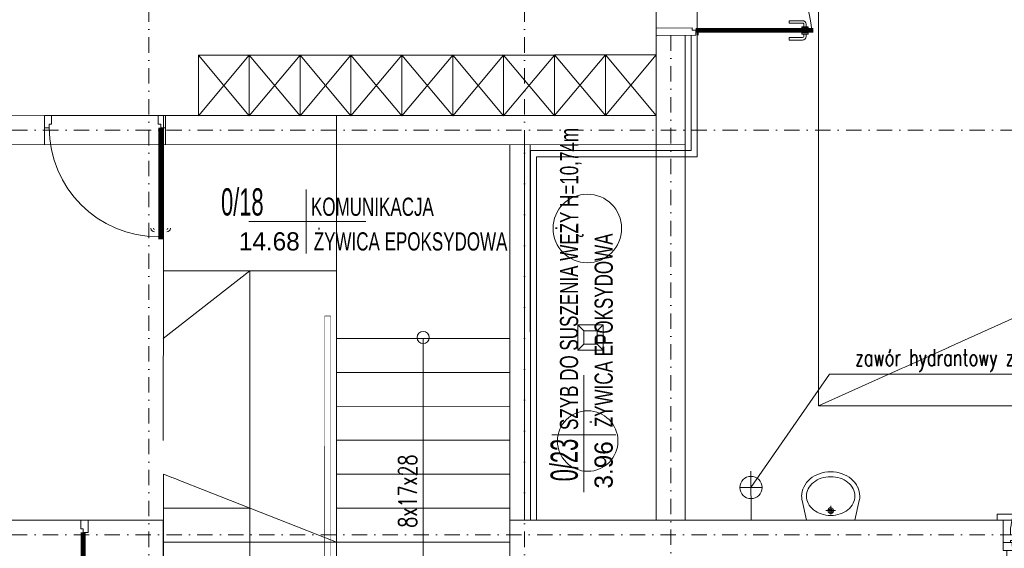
# Model space of a CAD drawing. Header units: centimetres. Extents: x -122 to 72759, y 3298 to 43172.
# Tile 110 of 243: x 37043 to 37856, y 11401 to 11838. Entities that reach past the tile are written whole.
import ezdxf
from ezdxf import colors
from ezdxf.entities.mleader import LeaderData, LeaderLine
from ezdxf.enums import TextEntityAlignment as Align
from ezdxf.lldxf.tags import DXFTag
from ezdxf.math import Vec2, Vec3

# ---------------------------------------------------------------- set-up
doc = ezdxf.new("R2010")
doc.units = ezdxf.units.CM
doc.header["$MEASUREMENT"] = 0
doc.linetypes.add('DASHDOT', pattern=[25.4, 12.7, -6.35, 0, -6.35])
doc.layers.get('0').update_dxf_attribs({"lineweight": 5})
for name, color, linetype, lineweight in [('0-LINIA CIENKA', 7, 'Continuous', 5), ('0-LINIA ŚREDNIA', 7, 'Continuous', 5), ('0-OSIE', 7, 'DASHDOT', 5), ('_ nowe meble', 7, 'Continuous', 5), ('_ ściany konstrukcyjne', 7, 'Continuous', 5), ('A_drzwi', 252, 'Continuous', 5), ('A_izol-termiczna', 7, 'ZIGZAG', 5), ('A_okna', 7, 'Continuous', 5), ('A_okna opis', 7, 'Continuous', 5), ('A_okna otwarcie', 7, 'DASH', 5), ('A_okna symbol', 7, 'Continuous', 5), ('A_parapety', 7, 'Continuous', 5), ('A_przerywane', 7, 'DASH', 5), ('A_sciany', 7, 'Continuous', 5), ('A_sciany dzialowe', 7, 'Continuous', 5), ('IS_HVAC_OPIS', 7, 'Continuous', 9), ('meble', 7, 'Continuous', 5), ('METKI MIESZKAŃ', 7, 'Continuous', 5), ('OCIEPLENIE', 7, 'BATTING', 5), ('PR-METKI', 7, 'Continuous', 5), ('widok', 7, 'Continuous', 5), ('wymiarowanie', 7, 'Continuous', 5), ('ZZZ_Xref', 7, 'Continuous', 5)]:
    doc.layers.add(name, color=color, linetype=linetype, lineweight=lineweight)
doc.styles.add('Arial', font='arial.ttf', dxfattribs={"height": 450})
doc.styles.add('MBC_0250', font='txt', dxfattribs={"height": 250})
doc.styles.add('ROMANS', font='romans.shx', dxfattribs={"width": 0.8, "height": 15})
doc.styles.get("Standard").update_dxf_attribs({"font": 'ARIAL.TTF'})
doc.styles.add('tabelka', font='swz721lc.ttf')
doc.linetypes.add('BATTING', pattern='A,0.0001,-0.1,[134,ltypeshp.shx,S=0.1,R=0,X=-0.1,Y=0],-0.2,[134,ltypeshp.shx,S=0.1,R=180,X=0.1,Y=0],-0.1', length=0.4001)
tags = doc.linetypes.add('DASH', pattern=[15, 10, -5]).pattern_tags.tags
tags[6:7] = [DXFTag(74, 4), DXFTag(75, 0), DXFTag(340, '0'), DXFTag(46, 0.0), DXFTag(50, 0.0), DXFTag(44, 0.0), DXFTag(45, 0.0)]
tags[4:5] = [DXFTag(74, 4), DXFTag(75, 0), DXFTag(340, '0'), DXFTag(46, 0.0), DXFTag(50, 0.0), DXFTag(44, 0.0), DXFTag(45, 0.0)]
doc.linetypes.add('ZIGZAG', pattern='A,0.0001,-0.2,[131,ltypeshp.shx,S=0.2,R=0,X=-0.2,Y=0],-0.4,[131,ltypeshp.shx,S=0.2,R=180,X=0.2,Y=0],-0.2', length=0.8001)

# ---------------------------------------------------------------- blocks, each defined once
blk = doc.blocks.new('*U1225')
at = {"layer": 'A_okna symbol'}
blk.add_circle((0, 82.27), 13.85, dxfattribs=at)
at = {"layer": 'A_okna opis', "style": 'ROMANS', "width": 0.7}
for tag, p in [('S', (-18.23, 46.86)), ('H', (3.76, 46.86))]:
    blk.add_attdef(tag, text='', height=10, rotation=90, dxfattribs=at).set_placement(p, align=Align.TOP_CENTER)
at = {"layer": 'A_okna symbol', "style": 'Arial'}
blk.add_attdef('SYMBOL', text='', height=10, dxfattribs=at).set_placement((0, 82.27), align=Align.MIDDLE_CENTER)
at = {"layer": 'A_okna symbol'}
blk.add_attdef('HP=', (-11.63, -44.95), '', height=10, rotation=360, dxfattribs=at)
at = {"color": 7, "lineweight": 40, "true_color": 0xffffff}
blk.add_wipeout([(72, 19), (-72, 19), (-72, 0), (-75, 0), (-75, -25), (75, -25), (75, 0), (72, 0)], dxfattribs=at)
at = {"color": 8, "linetype": 'Continuous', "lineweight": 5}
blk.add_line((0, 66.42), (0, -46.34), dxfattribs=at)
for p, q in [((-75, 0), (-65.2, 0)), ((-75, -6.5), (-75, 0)), ((-65.2, 0), (-65.2, -3.5)), ((-67.6, -6.5), (-75, -6.5)), ((-69, -8.3), (-69, -6.5)), ((-65.2, -3.5), (-67.6, -3.5)), ((-67.6, -3.5), (-67.6, -6.5)), ((-65.2, -1.9), (-61.46, -1.9)), ((-60.39, -3.89), (-62.7, -3.89)), ((-62.7, -8.3), (-62.7, -3.89)), ((-60.39, -6.3), (-62.7, -6.3)), ((-62.7, -8.3), (-62.7, -6.3)), ((-61, -3.89), (-61.46, -1.9)), ((-61, -6.3), (-61.44, -8.3)), ((-60.44, -6.3), (60.39, -6.3)), ((-60.39, -3.89), (-60.39, -6.3)), ((60.39, -3.89), (-60.39, -3.89)), ((60.39, -3.89), (62.7, -3.89)), ((60.39, -3.89), (60.39, -6.3)), ((60.39, -6.3), (62.7, -6.3)), ((61, -3.89), (61.46, -1.9)), ((61, -6.3), (61.44, -8.3)), ((65.2, -1.9), (61.46, -1.9)), ((62.7, -8.3), (62.7, -3.89)), ((62.7, -8.3), (62.7, -6.3)), ((75, 0), (65.2, 0)), ((65.2, 0), (65.2, -3.5)), ((65.2, -3.5), (67.6, -3.5)), ((67.6, -3.5), (67.6, -6.5)), ((67.6, -6.5), (75, -6.5)), ((69, -8.3), (69, -6.5)), ((75, -6.5), (75, 0)), ((-69, -8.3), (-61.44, -8.3)), ((69, -8.3), (61.44, -8.3))]:
    blk.add_line(p, q)
at = {"lineweight": 5}
for p, q in [((65.2, 0), (-65.2, 0)), ((-61.46, -1.9), (61.46, -1.9)), ((-61.44, -8.3), (61.44, -8.3))]:
    blk.add_line(p, q, dxfattribs=at)
for points in [[(-72, 0), (-72, 19)], [(72, 0), (72, 19)]]:
    blk.add_lwpolyline(points)
at = {"layer": 'A_izol-termiczna', "linetype": 'Continuous'}
for p, q in [((-71, 0), (-75, 0)), ((71, 0), (75, 0))]:
    blk.add_line(p, q, dxfattribs=at)
at = {"layer": 'A_okna otwarcie', "ltscale": 0.5}
blk.add_line((69, -8.3), (-64.87, -37.88), dxfattribs=at)
blk.add_arc((-20.23, -13.24), 48.77, 180.07083, 203.75046, dxfattribs=at)
at = {"layer": 'A_parapety'}
for points in [[(-76, 19), (-76, 24), (76, 24), (76, 19)], [(-80, -25), (-80, -30), (80, -30), (80, -25)]]:
    blk.add_lwpolyline(points, dxfattribs=at)
at = {"layer": 'A_przerywane'}
for p, q in [((72, 19), (-72, 19)), ((75, -25), (-75, -25))]:
    blk.add_line(p, q, dxfattribs=at)
at = {"layer": 'A_sciany'}
for p, q in [((-75, -25), (-75, 0)), ((75, -25), (75, 0))]:
    blk.add_line(p, q, dxfattribs=at)
blk = doc.blocks.new('G$CA1DC9C89')
at = {"lineweight": 5}
for p, q in [((3042.91, 1221.42), (3031.91, 1221.42)), ((3031.91, 1219.42), (3031.91, 1221.42)), ((3031.91, 1219.42), (3042.91, 1219.42)), ((3042.41, 1216.42), (3047.41, 1216.42)), ((3042.41, 1216.42), (3042.41, 1215.42)), ((3047.41, 1215.42), (3042.41, 1215.42)), ((3042.41, 1210.42), (3042.41, 1211.42)), ((3042.41, 1211.42), (3047.41, 1211.42)), ((3043.91, 1216.42), (3043.91, 1218.42)), ((3045.91, 1216.42), (3045.91, 1218.42)), ((3047.41, 1216.42), (3047.41, 1215.42)), ((3047.41, 1210.42), (3047.41, 1211.42)), ((3042.91, 1207.42), (3031.91, 1207.42)), ((3031.91, 1207.42), (3031.91, 1205.42)), ((3042.91, 1205.42), (3031.91, 1205.42)), ((3042.41, 1210.42), (3047.41, 1210.42)), ((3043.91, 1210.42), (3043.91, 1208.42)), ((3045.91, 1210.42), (3045.91, 1208.42))]:
    blk.add_line(p, q, dxfattribs=at)
blk.add_lwpolyline([(2951.8, 1215.49), (2951.8, 1213.49), (2954.8, 1213.49), (2954.8, 1209.49), (2954.8, 1209.49), (2954.8, 1209.49), (2922.06, 1209.26), (2922.06, 1209.26), (2922.06, 1209.26), (2922.06, 1215.26)], close=True, dxfattribs=at)
at = {"lineweight": 5, "const_width": 4}
blk.add_lwpolyline([(2954.8, 1213.49), (3051.91, 1213.42)], dxfattribs=at)
at = {"lineweight": 5, "ltscale": 0.2}
blk.add_arc((2931.16, 1201.1), 120.02, 6.02002, 94.34593, dxfattribs=at)
at = {"lineweight": 5}
for centre, radius, start, end in [((3042.91, 1218.42), 3, 0.01011, 90.01011), ((3042.91, 1218.42), 1, 0.01011, 90.01012), ((3042.91, 1208.42), 3, 270.01012, 0.01011), ((3042.91, 1208.42), 1, 270.01012, 0.0101)]:
    blk.add_arc(centre, radius, start, end, dxfattribs=at)
at = {"layer": '0-LINIA CIENKA', "lineweight": 5}
for points in [[(2544.09, 1192.96), (2586.09, 1192.96), (2586.09, 1142.96), (2544.09, 1192.96), (2544.09, 1142.96), (2586.09, 1192.96)], [(2586.09, 1192.96), (2628.09, 1192.96), (2628.09, 1142.96), (2586.09, 1192.96), (2586.09, 1142.96), (2628.09, 1192.96)], [(2586.09, 1192.88), (2628.09, 1192.88), (2628.09, 1142.88), (2586.09, 1192.88), (2586.09, 1142.88), (2628.09, 1192.88)], [(2628.09, 1192.88), (2670.09, 1192.88), (2670.09, 1142.88), (2628.09, 1192.88), (2628.09, 1142.88), (2670.09, 1192.88)], [(2670.09, 1192.97), (2712.09, 1192.97), (2712.09, 1142.97), (2670.09, 1192.97), (2670.09, 1142.97), (2712.09, 1192.97)], [(2712.09, 1192.97), (2754.09, 1192.97), (2754.09, 1142.97), (2712.09, 1192.97), (2712.09, 1142.97), (2754.09, 1192.97)], [(2754.09, 1192.97), (2796.09, 1192.97), (2796.09, 1142.97), (2754.09, 1192.97), (2754.09, 1142.97), (2796.09, 1192.97)], [(2796.09, 1192.97), (2838.09, 1192.97), (2838.09, 1142.97), (2796.09, 1192.97), (2796.09, 1142.97), (2838.09, 1192.97)], [(2838.09, 1193.11), (2880.09, 1193.11), (2880.09, 1143.11), (2838.09, 1193.11), (2838.09, 1143.11), (2880.09, 1193.11)], [(2880.09, 1193.11), (2922.09, 1193.11), (2922.09, 1143.11), (2880.09, 1193.11), (2880.09, 1143.11), (2922.09, 1193.11)]]:
    blk.add_lwpolyline(points, dxfattribs=at)
blk.add_lwpolyline([(2648.45, 977.41), (2648.25, 763.41), (2653.25, 763.41), (2653.29, 977.41)], close=True, dxfattribs=at)
at = {"layer": '0-LINIA ŚREDNIA', "lineweight": 5}
blk.add_lwpolyline([(2956.49, 1761.34), (2955.92, 1109.13), (2823.26, 1109.13), (2823.26, 809.1)], dxfattribs=at)
at = {"layer": '0-OSIE', "lineweight": 5}
for points in [[(2503.1, 2227.68), (2503.1, -10.39)], [(2813.26, 2227.68), (2813.26, -10.39)], [(2934.12, 1209.34), (2934.12, -10.39)], [(-236.21, 1131.01), (4272.26, 1131.01)]]:
    blk.add_lwpolyline(points, dxfattribs=at)
at = {"layer": '_ nowe meble', "lineweight": 5}
for p, q in [((3046.17, 809.02), (3042.56, 825.42)), ((3089.78, 825.43), (3086.17, 809.04)), ((3062.17, 817.03), (3070.17, 817.03)), ((3066.17, 821.03), (3066.17, 813.79)), ((3086.17, 809.04), (3046.17, 809.02))]:
    blk.add_line(p, q, dxfattribs=at)
for points in [[(2945.95, 1109.1), (2945.95, 809.13)], [(2658.08, 987.06), (2658.12, 987.06)], [(2857.3, 949.44), (2878.3, 949.44), (2878.3, 970.44), (2857.3, 970.44), (2857.3, 949.44)], [(2862.3, 965.44), (2857.3, 970.44)], [(2873.3, 965.44), (2878.3, 970.44)], [(2862.3, 954.44), (2873.3, 954.44), (2873.3, 965.44), (2862.3, 965.44), (2862.3, 954.44)], [(2658.13, 959.06), (2658.14, 931.06), (2801.14, 931.11), (2801.13, 959.11), (2658.13, 959.06)], [(2658.13, 959.06), (2658.14, 931.06), (2658.14, 931.06)], [(2658.13, 959.06), (2658.13, 959.06)], [(2862.3, 954.44), (2857.3, 949.44)], [(2873.3, 954.44), (2878.3, 949.44)], [(2658.15, 903.06), (2658.14, 931.06)], [(2801.15, 931.11), (2801.16, 903.11), (2658.16, 903.06), (2658.15, 931.06), (2801.15, 931.11)], [(2658.16, 875.06), (2658.15, 903.06)], [(2658.17, 847.06), (2658.16, 875.06)], [(2658.19, 819.06), (2658.17, 847.06)]]:
    blk.add_lwpolyline(points, dxfattribs=at)
for centre, radius in [((2865.24, 1049.92), 28.3), ((2865.56, 874.45), 24.97)]:
    blk.add_circle(centre, radius, dxfattribs=at)
for centre, radius, start, end in [((3064.69, 824.57), 24.21, 109.06479, 129.82681), ((3066.17, 820.31), 28.72, 90.02124, 109.06479), ((3066.17, 820.31), 28.72, 70.9777, 90.02124), ((3067.64, 824.58), 24.21, 50.21567, 70.9777), ((3062.43, 827.29), 20.67, 129.82681, 153.59128), ((3062.49, 827.26), 16.76, 128.68105, 152.64761), ((3064.72, 824.48), 20.32, 108.35493, 128.68105), ((3066.17, 820.1), 24.93, 90.02124, 108.35493), ((3066.17, 820.1), 24.93, 71.68755, 90.02124), ((3067.62, 824.48), 20.32, 51.36143, 71.68755), ((3069.84, 827.26), 16.76, 27.39487, 51.36143), ((3069.9, 827.29), 20.67, 26.4512, 50.21567), ((3058.93, 829.03), 16.77, 153.59128, 180.02124), ((3059.07, 829.03), 12.9, 152.64761, 180.02124), ((3073.26, 829.03), 12.9, 0.02124, 27.39487), ((3073.4, 829.03), 16.77, 0.02124, 26.4512), ((3058.93, 829.03), 16.77, 180.02124, 192.43195), ((3059.07, 829.03), 12.9, 180.02124, 207.39487), ((3062.49, 830.8), 16.76, 207.39487, 231.36143), ((3069.84, 830.8), 16.76, 308.68105, 332.64761), ((3073.26, 829.03), 12.9, 332.64761, 0.02124), ((3073.4, 829.03), 16.77, 347.61054, 0.02124), ((3064.71, 833.58), 20.32, 231.36143, 251.68755), ((3066.16, 837.96), 24.93, 251.68755, 270.02124), ((3066.17, 817.03), 2.39, 90.02124, 270.02124), ((3066.17, 817.03), 1.44, 90.02124, 270.02124), ((3066.17, 817.03), 2.39, 270.02124, 90.02124), ((3066.17, 817.03), 1.44, 270.02124, 90.02124), ((3066.16, 837.96), 24.93, 270.02124, 288.35493), ((3067.61, 833.58), 20.32, 288.35493, 308.68105)]:
    blk.add_arc(centre, radius, start, end, dxfattribs=at)
at = {"layer": '_ ściany konstrukcyjne', "lineweight": 5}
for points in [[(2922.18, 1939.12), (2922.07, 1143.13), (2421.32, 1143.04), (2224.74, 1142.99), (2224.76, 992.82)], [(2515.1, 809.1), (2515.1, 620.1), (2801.26, 620.1), (2801.26, 809.1), (4056.09, 809.11), (4056.09, 1939.15), (2945.87, 1939.12)], [(2945.92, 1209.42), (2945.93, 1119.11), (2248.75, 1119.06), (2248.77, 992.78)], [(2416.97, 1143.06), (2416.97, 1119.06)], [(2516.97, 1143.06), (2516.97, 1119.06)], [(2801.26, 620.13), (2801.26, 1119.08)], [(2813.26, 809.1), (2813.26, 1119.08)], [(2096.01, 809.14), (2491.1, 809.1)], [(2515.66, 809.05), (2491.09, 809.1)]]:
    blk.add_lwpolyline(points, dxfattribs=at)
at = {"layer": 'A_drzwi', "lineweight": 5}
for points in [[(2422.97, 1136.06), (2420.97, 1136.06), (2420.97, 1133.06), (2416.97, 1133.06), (2416.97, 1133.06), (2416.97, 1133.06), (2416.97, 1143.06), (2416.97, 1143.06), (2416.97, 1143.06), (2422.97, 1143.06)], [(2510.97, 1136.06), (2512.97, 1136.06), (2512.97, 1133.06), (2516.97, 1133.06), (2516.97, 1133.06), (2516.97, 1133.06), (2516.97, 1143.06), (2516.97, 1143.06), (2516.97, 1143.06), (2510.97, 1143.06)]]:
    blk.add_lwpolyline(points, close=True, dxfattribs=at)
at = {"layer": 'A_drzwi', "lineweight": 5, "const_width": 4}
blk.add_lwpolyline([(2512.97, 1133.06), (2512.97, 1041.06)], dxfattribs=at)
at = {"layer": 'A_drzwi', "lineweight": 5, "ltscale": 0.2}
blk.add_arc((2510.97, 1133.06), 90, 180, 270, dxfattribs=at)
at = {"layer": 'A_drzwi', "lineweight": 5}
for centre, radius, start, end in [((2507.97, 1050.06), 3, 179.98989, 269.98989), ((2507.97, 1050.06), 1, 179.98989, 269.98988), ((2517.97, 1050.05), 3, 269.98989, 359.98989), ((2517.97, 1050.05), 1, 269.98988, 359.98988)]:
    blk.add_arc(centre, radius, start, end, dxfattribs=at)
at = {"layer": 'A_sciany dzialowe', "lineweight": 5}
for p, q in [((2923.06, 1209.26), (2953.8, 1209.49)), ((2416.97, 1142.06), (2416.97, 1134.06)), ((2516.97, 1142.06), (2516.97, 1134.06)), ((2453.05, 808.07), (2453.04, 800.07))]:
    blk.add_line(p, q, dxfattribs=at)
at = {"layer": 'meble', "lineweight": 5}
for points in [[(2922.09, 809.1), (2922.09, 1714.19)], [(2945.92, 1209.42), (2945.95, 809.1)], [(2658.11, 1015.06), (2658.12, 1143.09), (2515.21, 1143.08), (2515.21, 1015.01), (2646.11, 1015.06)], [(2515.16, 875.01), (2515.21, 1015.01)], [(2515.21, 1015.01), (2658.11, 1015.06)], [(2658.13, 959.06), (2658.11, 1015.06)]]:
    blk.add_lwpolyline(points, dxfattribs=at)
blk.add_circle((2729.67, 959.89), 5, dxfattribs=at)
at = {"layer": 'METKI MIESZKAŃ', "lineweight": 5}
for p, q in [((2633.02, 1082.11), (2632.99, 1029.32)), ((2835.84, 879.53), (2888.62, 879.5))]:
    blk.add_line(p, q, dxfattribs=at)
for points in [[(2585.65, 1055.74), (2682.27, 1055.69)], [(2862.21, 832.17), (2862.25, 928.79)]]:
    blk.add_lwpolyline(points, dxfattribs=at)
at = {"layer": 'OCIEPLENIE', "lineweight": 5, "ltscale": 10}
for points in [[(2951.01, 1209.45), (2950.92, 1114.13), (2818.26, 1114.13), (2818.26, 809.1)], [(2818.26, 809.1), (2818.08, 1119.14)]]:
    blk.add_lwpolyline(points, dxfattribs=at)
at = {"layer": 'PR-METKI', "lineweight": 5, "ltscale": 15}
blk.add_lwpolyline([(2956.8, 1209.49), (2956.8, 1211.49), (2956.8, 1211.49)], dxfattribs=at)
at = {"layer": 'widok', "lineweight": 5}
blk.add_lwpolyline([(2447.04, 802.07), (2449.04, 802.07), (2449.04, 799.07), (2453.04, 799.07), (2453.04, 799.07), (2453.04, 799.07), (2453.05, 809.07), (2453.05, 809.07), (2453.05, 809.07), (2447.05, 809.07)], close=True, dxfattribs=at)
at = {"layer": 'widok', "lineweight": 5, "const_width": 4}
blk.add_lwpolyline([(2449.04, 799.07), (2448.86, 692.94)], dxfattribs=at)
at = {"layer": 'widok', "lineweight": 5, "ltscale": 0.2}
blk.add_arc((2449.04, 802.07), 107.74, 176.2534, 269.75973, dxfattribs=at)
at = {"layer": 'wymiarowanie', "lineweight": 5, "ltscale": 0.5}
for points in [[(3000.35, 809.1), (3000.34, 849.62)], [(3009.53, 836.11), (2991.15, 836.11)]]:
    blk.add_lwpolyline(points, dxfattribs=at)
blk.add_circle((3000.34, 836.11), 9.19, dxfattribs=at)
at = {"layer": 'METKI MIESZKAŃ', "lineweight": 5, "ltscale": 0.5, "style": 'tabelka'}
for s, height, rotation, width, p in [('SZYB DO SUSZENIA WĘŻY H=10,74m', 15, 89.97073, 0.7, (2857.58, 883.57)), ('0/18', 22.5, 359.97073, 0.6, (2562.81, 1060.58)), ('KOMUNIKACJA', 15, 359.97073, 0.7, (2637.05, 1060.36)), ('ŻYWICA EPOKSYDOWA', 15, 359.97073, 0.7, (2639.33, 1031.76)), ('ŻYWICA EPOKSYDOWA', 15, 89.97073, 0.7, (2886.19, 885.84)), ('0/23', 22.5, 89.97073, 0.6, (2857.36, 841.19))]:
    blk.add_text(s, height=height, rotation=rotation, dxfattribs=dict(at, width=width)).set_placement(p)
for s, rotation, p in [('14.68', 359.97073, (2627.74, 1031.77)), ('3.96', 89.97073, (2886.17, 874.26))]:
    blk.add_text(s, height=15, rotation=rotation, dxfattribs=at).set_placement(p, align=Align.RIGHT)
at = {"layer": 'A_okna', "lineweight": 5}
ref = blk.add_blockref('*U1225', (3283.46, 784.1), dxfattribs=dict(at, xscale=-1, rotation=179.9999999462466))
ref.add_attrib('SYMBOL', 'O2', dxfattribs={"layer": 'A_okna symbol', "height": 9.996, "rotation": 180, "style": 'Arial'}).set_placement((3283.46, 701.83), align=Align.MIDDLE_CENTER)
ref.add_attrib('S', '150', dxfattribs={"layer": 'A_okna opis', "height": 10, "rotation": 90, "style": 'ROMANS', "width": 0.7}).set_placement((3265.23, 737.24), align=Align.TOP_CENTER)
ref.add_attrib('H', '80', dxfattribs={"layer": 'A_okna opis', "height": 10, "rotation": 90, "style": 'ROMANS', "width": 0.7}).set_placement((3287.22, 737.24), align=Align.TOP_CENTER)
at = {"layer": 'wymiarowanie', "lineweight": 5, "insert": (3234.85, 941.07), "char_height": 14, "attachment_point": 5, "rotation": 0.0097, "bg_fill": 3, "box_fill_scale": 1.1, "bg_fill_color": 256, "bg_fill_true_color": 13158600, "bg_fill_transparency": 0}
blk.add_mtext('\\A1;{\\W0.7;\\Fromans.shx|c226;zawór hydrantowy z nasadą strażacką DN52}', dxfattribs=at)
at = {"layer": 'wymiarowanie', "lineweight": 5, "insert": (2716.91, 833.09), "char_height": 15, "attachment_point": 5, "rotation": 90.0097, "bg_fill": 2}
blk.add_mtext('\\A1;{\\W0.7;\\Fromans.shx|c226;8x17x28}', dxfattribs=at)
at = {"lineweight": 5}
for points in [[(2653.25, 763.41), (2653.29, 977.41), (2648.45, 977.41), (2648.25, 763.41)], [(2522.89, 763.38), (2522.86, 855.99), (2527.79, 854.06), (2527.89, 763.38)]]:
    blk.add_wipeout(points, dxfattribs=at).dxf.layer = '0-LINIA CIENKA'
at = {"layer": '0-OSIE', "lineweight": 5}
blk.add_lwpolyline([(-236.32, 797.15), (4272.15, 797.15)], dxfattribs=at)
at = {"layer": '_ nowe meble', "lineweight": 5}
for points in [[(2801.16, 903.11), (2801.17, 875.11), (2658.17, 875.06), (2658.16, 903.06), (2801.16, 903.11)], [(2801.17, 875.11), (2801.18, 847.11), (2658.18, 847.06), (2658.17, 875.06), (2801.17, 875.11)], [(2515.17, 847.01), (2515.19, 819.01), (2586.69, 819.03)], [(2658.2, 791.06), (2515.18, 847.01)], [(2801.18, 847.11), (2801.19, 819.11), (2658.19, 819.06), (2658.18, 847.06), (2801.18, 847.11)], [(2515.19, 819.01), (2515.2, 791.01), (2658.2, 791.06), (2658.19, 819.06)], [(2586.69, 819.03), (2515.19, 819.01)], [(2801.19, 819.11), (2801.2, 791.11), (2658.2, 791.06), (2658.19, 819.06), (2801.19, 819.11)], [(2515.2, 791.01), (2515.21, 763.01), (2658.21, 763.06), (2658.2, 791.06), (2515.2, 791.01)], [(2801.2, 791.11), (2801.21, 763.11), (2658.21, 763.06), (2658.2, 791.06), (2801.2, 791.11)]]:
    blk.add_lwpolyline(points, dxfattribs=at)
at = {"layer": 'meble', "lineweight": 5}
blk.add_lwpolyline([(4056.08, 903.61), (3056.08, 903.61), (3056.08, 1353.61), (4056.08, 1353.61), (4056.08, 903.61), (3056.08, 1353.61), (4056.08, 1353.61), (3056.08, 903.61)], dxfattribs=at)
blk.add_lwpolyline([(2729.63, 959.09), (2729.71, 763.09, -1), (2586.71, 763.03), (2586.61, 1015.03), (2515.02, 959.01)], format="xyb", dxfattribs=at)
at = {"layer": 'wymiarowanie', "lineweight": 5}
blk.add_lwpolyline([(3000.34, 836.11), (3065.09, 929.55), (3408.88, 929.61)], dxfattribs=at)

msp = doc.modelspace()

# ---------------------------------------------------------------- block references
at = {"layer": 'ZZZ_Xref'}
msp.add_blockref('G$CA1DC9C89', (34646.15529, 10615.38849), dxfattribs=at)

# ---------------------------------------------------------------- next in the draw order: leaders
at = {"layer": 'IS_HVAC_OPIS'}
ml = msp.add_multileader_mtext('Standard', dxfattribs=at)
ml.set_content('%%C15.38,/%%C9.52   \\PL=6,0m', color=256, style='MBC_0250')
ml.set_leader_properties(color=256, linetype='Continuous', lineweight=0)
ml.build(insert=Vec2(0, 0))
ml.multileader.update_dxf_attribs({"dogleg_length": 21.66695, "arrow_head_size": 12.5, "scale": 100})
ctx = ml.context
ctx.base_point, ctx.scale, ctx.char_height, ctx.arrow_head_size, ctx.landing_gap_size, ctx.plane_origin = Vec3(36317.44263, 11723.53481), 100, 20, 12.5, 7.5, Vec3(35593.94904, 11318.35349)
notes = []
notes.append((ctx, [(0, (1, 1, 0), (36307.77568, 11723.53481), (1, 0), 9.66695, [(0, [(36225.93554, 11744.7637)], 0, [])])]))
ctx.mtext.insert, ctx.mtext.width, ctx.mtext.line_spacing_factor, ctx.mtext.flow_direction = Vec3(36324.94263, 11735.88133), 338.2148227, 1.00005, 5
ml = msp.add_multileader_mtext('Standard', dxfattribs=at)
ml.set_content('%%C19.05/,%%C9.52 \\PL=2,5m', color=256, style='MBC_0250')
ml.set_leader_properties(color=256, linetype='Continuous', lineweight=0)
ml.build(insert=Vec2(0, 0))
ml.multileader.update_dxf_attribs({"dogleg_length": 21.66695, "arrow_head_size": 12.5, "scale": 100})
ctx = ml.context
ctx.base_point, ctx.scale, ctx.char_height, ctx.arrow_head_size, ctx.landing_gap_size, ctx.plane_origin = Vec3(36274.57751, 11492.15685), 100, 20, 12.5, 7.5, Vec3(35604.76039, 10807.63168)
notes.append((ctx, [(0, (1, 1, 0), (36264.91056, 11492.15685), (1, 0), 9.66695, [(0, [(36222.92514, 11393.66527)], 0, [])])]))
ctx.mtext.insert, ctx.mtext.width, ctx.mtext.line_spacing_factor, ctx.mtext.flow_direction = Vec3(36282.07751, 11504.50337), 360.4336263, 1.00005, 5
for ctx, leaders in notes:
    for number, flags, end, landing, length, lines in leaders:
        leader = LeaderData()
        leader.index, (leader.has_last_leader_line, leader.has_dogleg_vector, leader.attachment_direction) = number, flags
        leader.last_leader_point, leader.dogleg_vector, leader.dogleg_length = Vec3(end), Vec3(landing), length
        for number, points, colour, breaks in lines:
            line = LeaderLine()
            line.index, line.vertices, line.color, line.breaks = number, Vec3.list(points), colors.encode_raw_color(colour), breaks
            leader.lines.append(line)
        ctx.leaders.append(leader)

doc.saveas('drawing.dxf')
